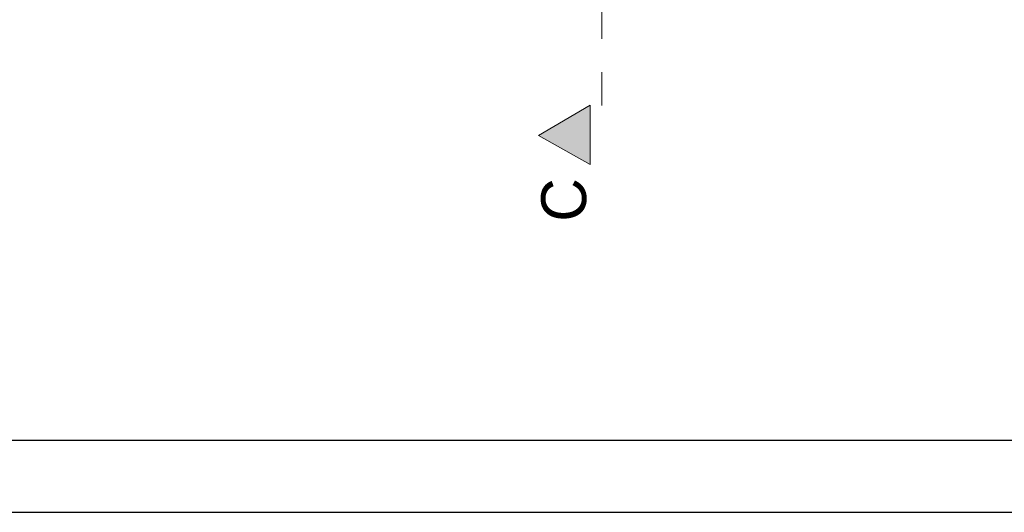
# Model space of a CAD drawing. Extents: x -528673 to -426178, y 23200 to 131944.
# Tile 10 of 87: x -494262 to -485939, y 23200 to 27364. Entities that reach past the tile are written whole.
import ezdxf

# ---------------------------------------------------------------- set-up
doc = ezdxf.new("R2010")
doc.units = 0
doc.header["$MEASUREMENT"] = 0
doc.linetypes.add('Dashed', pattern=[564.444447, 282.222223, -282.222223])
doc.layers.add('#PODKŁAD', color=252, linetype='Continuous')
doc.layers.add('_TABELA', color=7, linetype='Continuous')
doc.layers.add('INWENT OPISY_Nr_Pióra__21', color=252, linetype='Continuous', lineweight=9)
doc.layers.add('INWENT OPISY_Nr_Pióra__41', color=252, linetype='Continuous', lineweight=15)
doc.styles.add('GENERATED_STYLE_5', font='txt')

# ---------------------------------------------------------------- blocks, each defined once
blk = doc.blocks.new('PARTER')
at = {"layer": 'INWENT OPISY_Nr_Pióra__21', "linetype": 'Continuous', "lineweight": 15}
blk.add_hatch(color=252, dxfattribs=at).paths.add_polyline_path([(-489876.4, 26384.5), (-489440.2, 26140.2), (-489440.2, 26640.2)], flags=0)
at = {"layer": 'INWENT OPISY_Nr_Pióra__41', "color": 252, "linetype": 'Dashed', "lineweight": 15}
blk.add_line((-489340.2, 27484.5), (-489340.2, 26384.5), dxfattribs=at)
at = {"layer": 'INWENT OPISY_Nr_Pióra__41', "color": 252, "linetype": 'Continuous', "lineweight": 15}
for p, q in [((-489876.4, 26384.5), (-489440.2, 26640.2)), ((-489440.2, 26140.2), (-489440.2, 26640.2)), ((-489440.2, 26140.2), (-489876.4, 26384.5))]:
    blk.add_line(p, q, dxfattribs=at)
at = {"layer": 'INWENT OPISY_Nr_Pióra__21', "color": 252, "linetype": 'Continuous', "lineweight": 15, "insert": (-489853.7, 25840.2), "char_height": 380, "attachment_point": 2, "rotation": 90, "style": 'GENERATED_STYLE_5'}
blk.add_mtext('{C}', dxfattribs=at)

msp = doc.modelspace()

# ---------------------------------------------------------------- block references
at = {"layer": '#PODKŁAD'}
msp.add_blockref('PARTER', (0, 0), dxfattribs=at)

# ---------------------------------------------------------------- next in the draw order: linework, layer by layer
at = {"layer": '_TABELA', "color": 7}
msp.add_lwpolyline([(-498800, 52900), (-456800, 52900), (-498800, 52900), (-498800, 23200), (-456800, 23200), (-456800, 52900)], dxfattribs=at)
msp.add_lwpolyline([(-457400, 52290), (-496300, 52290), (-496300, 23810), (-457400, 23810)], close=True, dxfattribs=at)

doc.saveas('drawing.dxf')
